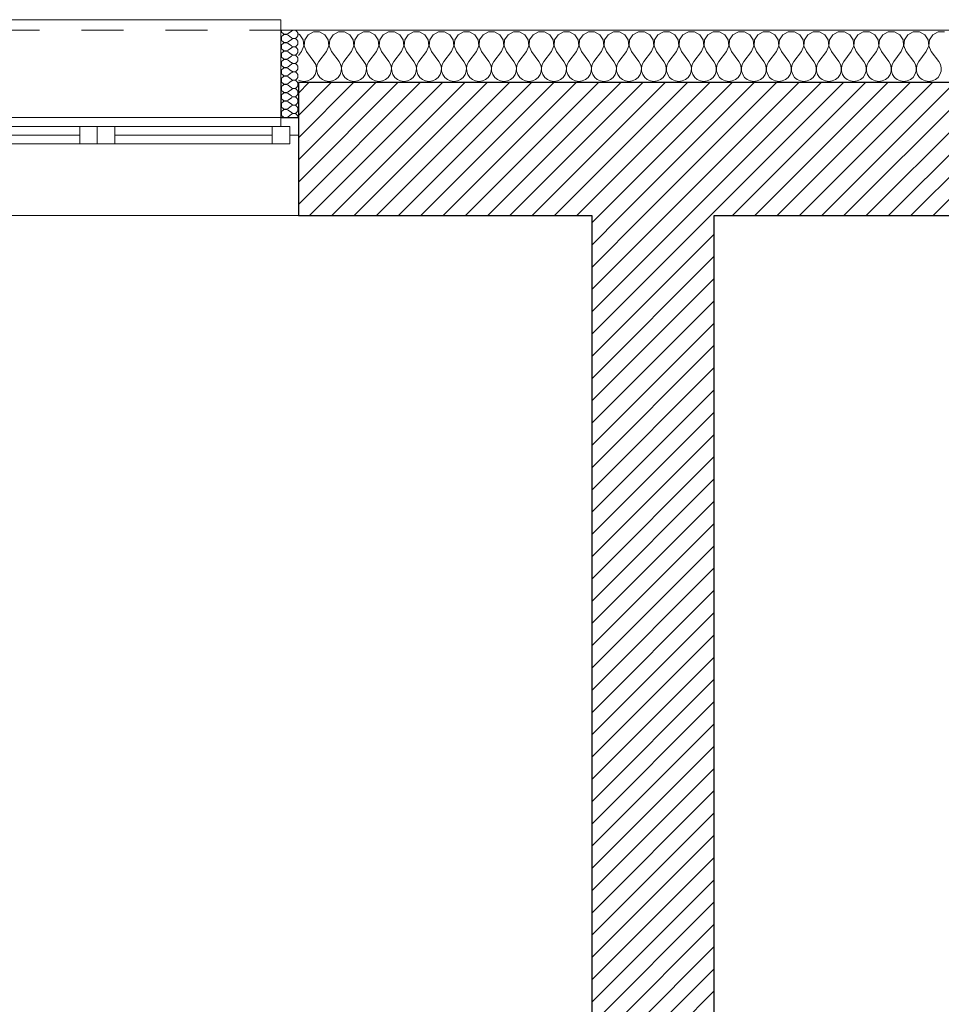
# Model space of a CAD drawing. Header units: millimetres. Extents: x 27262 to 215252, y 16288 to 306312.
# Tile 45 of 76: x 137266 to 139242, y 180442 to 182553. Entities that reach past the tile are written whole.
import ezdxf

# ---------------------------------------------------------------- set-up
doc = ezdxf.new("R2010")
doc.units = ezdxf.units.MM
doc.linetypes.add('Przerywana', pattern=[240, 120, -120])
doc.layers.add('KR_INW', color=252, linetype='Continuous')
doc.layers.add('Okna ArchiCADa', color=252, linetype='Continuous')
for name, color, linetype, lineweight in [('KR_INW_Nr_pióra__101', 252, 'Continuous', 5), ('KR_INW_Nr_pióra__102', 252, 'Continuous', 5), ('KR_INW_Nr_pióra__27', 252, 'Continuous', 25), ('KR_INW_Nr_pióra__47', 252, 'Continuous', 15), ('Okna ArchiCADa_Nr_pióra__1', 252, 'Continuous', 13), ('Okna ArchiCADa_Nr_pióra__27', 252, 'Continuous', 25)]:
    doc.layers.add(name, color=color, linetype=linetype, lineweight=lineweight)
pattern_1 = [(45, (0, 0), (-31.819804, 31.819804), [])]

# ---------------------------------------------------------------- blocks, each defined once
blk = doc.blocks.new('*X125')
at = {"layer": 'KR_INW_Nr_pióra__102', "linetype": 'Continuous'}
for p, q in [((204131.2, 121662.7), (204126.9, 121665)), ((204169.9, 121670.9), (204154.5, 121662.7)), ((204187.3, 121670.9), (204169.9, 121670.9)), ((204202.6, 121662.7), (204187.3, 121670.9)), ((204241.3, 121670.9), (204226, 121662.7)), ((204258.7, 121670.9), (204241.3, 121670.9)), ((204274, 121662.7), (204258.7, 121670.9)), ((204312.7, 121670.9), (204297.4, 121662.7)), ((204330.1, 121670.9), (204312.7, 121670.9)), ((204345.5, 121662.7), (204330.1, 121670.9)), ((204384.2, 121670.9), (204368.8, 121662.7)), ((204401.6, 121670.9), (204384.2, 121670.9)), ((204416.9, 121662.7), (204401.6, 121670.9)), ((204455.6, 121670.9), (204440.3, 121662.7)), ((204473, 121670.9), (204455.6, 121670.9)), ((204488.3, 121662.7), (204473, 121670.9)), ((204527, 121670.9), (204511.7, 121662.7)), ((204544.4, 121670.9), (204527, 121670.9)), ((204559.7, 121662.7), (204544.4, 121670.9)), ((204598.4, 121670.9), (204583.1, 121662.7)), ((204615.8, 121670.9), (204598.4, 121670.9)), ((204631.2, 121662.7), (204615.8, 121670.9)), ((204669.9, 121670.9), (204654.5, 121662.7)), ((204687.3, 121670.9), (204669.9, 121670.9)), ((204702.6, 121662.7), (204687.3, 121670.9)), ((204741.3, 121670.9), (204726, 121662.7)), ((204758.7, 121670.9), (204741.3, 121670.9)), ((204774, 121662.7), (204758.7, 121670.9)), ((204812.7, 121670.9), (204797.4, 121662.7)), ((204830.1, 121670.9), (204812.7, 121670.9)), ((204845.5, 121662.7), (204830.1, 121670.9)), ((204884.2, 121670.9), (204868.8, 121662.7)), ((204901.6, 121670.9), (204884.2, 121670.9)), ((204916.9, 121662.7), (204901.6, 121670.9)), ((204955.6, 121670.9), (204940.3, 121662.7)), ((204973, 121670.9), (204955.6, 121670.9)), ((204988.3, 121662.7), (204973, 121670.9)), ((205027, 121670.9), (205011.7, 121662.7)), ((205044.4, 121670.9), (205027, 121670.9)), ((205059.7, 121662.7), (205044.4, 121670.9)), ((205098.4, 121670.9), (205083.1, 121662.7)), ((205115.8, 121670.9), (205098.4, 121670.9)), ((205131.2, 121662.7), (205115.8, 121670.9)), ((205169.9, 121670.9), (205154.5, 121662.7)), ((205187.3, 121670.9), (205169.9, 121670.9)), ((205202.6, 121662.7), (205187.3, 121670.9)), ((205241.3, 121670.9), (205226, 121662.7)), ((205258.7, 121670.9), (205241.3, 121670.9)), ((205274, 121662.7), (205258.7, 121670.9)), ((205312.7, 121670.9), (205297.4, 121662.7)), ((205330.1, 121670.9), (205312.7, 121670.9)), ((205345.5, 121662.7), (205330.1, 121670.9)), ((205384.2, 121670.9), (205368.8, 121662.7)), ((205401.6, 121670.9), (205384.2, 121670.9)), ((205416.9, 121662.7), (205401.6, 121670.9)), ((205455.6, 121670.9), (205440.3, 121662.7)), ((205473, 121670.9), (205455.6, 121670.9)), ((205488.3, 121662.7), (205473, 121670.9)), ((205527, 121670.9), (205511.7, 121662.7)), ((205544.4, 121670.9), (205527, 121670.9)), ((205559.7, 121662.7), (205544.4, 121670.9)), ((205598.4, 121670.9), (205583.1, 121662.7)), ((205615.8, 121670.9), (205598.4, 121670.9)), ((205631.2, 121662.7), (205615.8, 121670.9)), ((205669.9, 121670.9), (205654.5, 121662.7)), ((205687.3, 121670.9), (205669.9, 121670.9)), ((205702.6, 121662.7), (205687.3, 121670.9)), ((205741.3, 121670.9), (205726, 121662.7)), ((205758.7, 121670.9), (205741.3, 121670.9)), ((205774, 121662.7), (205758.7, 121670.9)), ((205812.7, 121670.9), (205797.4, 121662.7)), ((205830.1, 121670.9), (205812.7, 121670.9)), ((205845.5, 121662.7), (205830.1, 121670.9)), ((205884.2, 121670.9), (205868.8, 121662.7)), ((205901.6, 121670.9), (205884.2, 121670.9)), ((205916.9, 121662.7), (205901.6, 121670.9)), ((205955.6, 121670.9), (205940.3, 121662.7)), ((205973, 121670.9), (205955.6, 121670.9)), ((204140.8, 121648.2), (204131.2, 121662.7)), ((204142.4, 121630.9), (204140.8, 121648.2)), ((204144.9, 121648.2), (204143.3, 121630.9)), ((204154.5, 121662.7), (204144.9, 121648.2)), ((204212.2, 121648.2), (204202.6, 121662.7)), ((204213.9, 121630.9), (204212.2, 121648.2)), ((204216.3, 121648.2), (204214.7, 121630.9)), ((204226, 121662.7), (204216.3, 121648.2)), ((204283.7, 121648.2), (204274, 121662.7)), ((204285.3, 121630.9), (204283.7, 121648.2)), ((204287.8, 121648.2), (204286.1, 121630.9)), ((204297.4, 121662.7), (204287.8, 121648.2)), ((204355.1, 121648.2), (204345.5, 121662.7)), ((204356.7, 121630.9), (204355.1, 121648.2)), ((204359.2, 121648.2), (204357.6, 121630.9)), ((204368.8, 121662.7), (204359.2, 121648.2)), ((204426.5, 121648.2), (204416.9, 121662.7)), ((204428.2, 121630.9), (204426.5, 121648.2)), ((204430.6, 121648.2), (204429, 121630.9)), ((204440.3, 121662.7), (204430.6, 121648.2)), ((204497.9, 121648.2), (204488.3, 121662.7)), ((204499.6, 121630.9), (204497.9, 121648.2)), ((204502.1, 121648.2), (204500.4, 121630.9)), ((204511.7, 121662.7), (204502.1, 121648.2)), ((204569.4, 121648.2), (204559.7, 121662.7)), ((204571, 121630.9), (204569.4, 121648.2)), ((204573.5, 121648.2), (204571.8, 121630.9)), ((204583.1, 121662.7), (204573.5, 121648.2)), ((204640.8, 121648.2), (204631.2, 121662.7)), ((204642.4, 121630.9), (204640.8, 121648.2)), ((204644.9, 121648.2), (204643.3, 121630.9)), ((204654.5, 121662.7), (204644.9, 121648.2)), ((204712.2, 121648.2), (204702.6, 121662.7)), ((204713.9, 121630.9), (204712.2, 121648.2)), ((204716.3, 121648.2), (204714.7, 121630.9)), ((204726, 121662.7), (204716.3, 121648.2)), ((204783.7, 121648.2), (204774, 121662.7)), ((204785.3, 121630.9), (204783.7, 121648.2)), ((204787.8, 121648.2), (204786.1, 121630.9)), ((204797.4, 121662.7), (204787.8, 121648.2)), ((204855.1, 121648.2), (204845.5, 121662.7)), ((204856.7, 121630.9), (204855.1, 121648.2)), ((204859.2, 121648.2), (204857.6, 121630.9)), ((204868.8, 121662.7), (204859.2, 121648.2)), ((204926.5, 121648.2), (204916.9, 121662.7)), ((204928.2, 121630.9), (204926.5, 121648.2)), ((204930.6, 121648.2), (204929, 121630.9)), ((204940.3, 121662.7), (204930.6, 121648.2)), ((204997.9, 121648.2), (204988.3, 121662.7)), ((204999.6, 121630.9), (204997.9, 121648.2)), ((205002.1, 121648.2), (205000.4, 121630.9)), ((205011.7, 121662.7), (205002.1, 121648.2)), ((205069.4, 121648.2), (205059.7, 121662.7)), ((205071, 121630.9), (205069.4, 121648.2)), ((205073.5, 121648.2), (205071.8, 121630.9)), ((205083.1, 121662.7), (205073.5, 121648.2)), ((205140.8, 121648.2), (205131.2, 121662.7)), ((205142.4, 121630.9), (205140.8, 121648.2)), ((205144.9, 121648.2), (205143.3, 121630.9)), ((205154.5, 121662.7), (205144.9, 121648.2)), ((205212.2, 121648.2), (205202.6, 121662.7)), ((205213.9, 121630.9), (205212.2, 121648.2)), ((205216.3, 121648.2), (205214.7, 121630.9)), ((205226, 121662.7), (205216.3, 121648.2)), ((205283.7, 121648.2), (205274, 121662.7)), ((205285.3, 121630.9), (205283.7, 121648.2)), ((205287.8, 121648.2), (205286.1, 121630.9)), ((205297.4, 121662.7), (205287.8, 121648.2)), ((205355.1, 121648.2), (205345.5, 121662.7)), ((205356.7, 121630.9), (205355.1, 121648.2)), ((205359.2, 121648.2), (205357.6, 121630.9)), ((205368.8, 121662.7), (205359.2, 121648.2)), ((205426.5, 121648.2), (205416.9, 121662.7)), ((205428.2, 121630.9), (205426.5, 121648.2)), ((205430.6, 121648.2), (205429, 121630.9)), ((205440.3, 121662.7), (205430.6, 121648.2)), ((205497.9, 121648.2), (205488.3, 121662.7)), ((205499.6, 121630.9), (205497.9, 121648.2)), ((205502.1, 121648.2), (205500.4, 121630.9)), ((205511.7, 121662.7), (205502.1, 121648.2)), ((205569.4, 121648.2), (205559.7, 121662.7)), ((205571, 121630.9), (205569.4, 121648.2)), ((205573.5, 121648.2), (205571.8, 121630.9)), ((205583.1, 121662.7), (205573.5, 121648.2)), ((205640.8, 121648.2), (205631.2, 121662.7)), ((205642.4, 121630.9), (205640.8, 121648.2)), ((205644.9, 121648.2), (205643.3, 121630.9)), ((205654.5, 121662.7), (205644.9, 121648.2)), ((205712.2, 121648.2), (205702.6, 121662.7)), ((205713.9, 121630.9), (205712.2, 121648.2)), ((205716.3, 121648.2), (205714.7, 121630.9)), ((205726, 121662.7), (205716.3, 121648.2)), ((205783.7, 121648.2), (205774, 121662.7)), ((205785.3, 121630.9), (205783.7, 121648.2)), ((205787.8, 121648.2), (205786.1, 121630.9)), ((205797.4, 121662.7), (205787.8, 121648.2)), ((205855.1, 121648.2), (205845.5, 121662.7)), ((205856.7, 121630.9), (205855.1, 121648.2)), ((205859.2, 121648.2), (205857.6, 121630.9)), ((205868.8, 121662.7), (205859.2, 121648.2)), ((205926.5, 121648.2), (205916.9, 121662.7)), ((205928.2, 121630.9), (205926.5, 121648.2)), ((205930.6, 121648.2), (205929, 121630.9)), ((205940.3, 121662.7), (205930.6, 121648.2)), ((204135.7, 121614.9), (204126.9, 121603.2)), ((204135.7, 121614.9), (204142.4, 121630.9)), ((204143.3, 121630.9), (204150, 121614.9)), ((204150, 121614.9), (204171.4, 121586.3)), ((204207.1, 121614.9), (204185.7, 121586.3)), ((204207.1, 121614.9), (204213.9, 121630.9)), ((204214.7, 121630.9), (204221.4, 121614.9)), ((204221.4, 121614.9), (204242.9, 121586.3)), ((204278.6, 121614.9), (204257.1, 121586.3)), ((204278.6, 121614.9), (204285.3, 121630.9)), ((204286.1, 121630.9), (204292.9, 121614.9)), ((204292.9, 121614.9), (204314.3, 121586.3)), ((204350, 121614.9), (204328.6, 121586.3)), ((204350, 121614.9), (204356.7, 121630.9)), ((204357.6, 121630.9), (204364.3, 121614.9)), ((204364.3, 121614.9), (204385.7, 121586.3)), ((204421.4, 121614.9), (204400, 121586.3)), ((204421.4, 121614.9), (204428.2, 121630.9)), ((204429, 121630.9), (204435.7, 121614.9)), ((204435.7, 121614.9), (204457.1, 121586.3)), ((204492.9, 121614.9), (204471.4, 121586.3)), ((204492.9, 121614.9), (204499.6, 121630.9)), ((204500.4, 121630.9), (204507.1, 121614.9)), ((204507.1, 121614.9), (204528.6, 121586.3)), ((204564.3, 121614.9), (204542.9, 121586.3)), ((204564.3, 121614.9), (204571, 121630.9)), ((204571.8, 121630.9), (204578.6, 121614.9)), ((204578.6, 121614.9), (204600, 121586.3)), ((204635.7, 121614.9), (204614.3, 121586.3)), ((204635.7, 121614.9), (204642.4, 121630.9)), ((204643.3, 121630.9), (204650, 121614.9)), ((204650, 121614.9), (204671.4, 121586.3)), ((204707.1, 121614.9), (204685.7, 121586.3)), ((204707.1, 121614.9), (204713.9, 121630.9)), ((204714.7, 121630.9), (204721.4, 121614.9)), ((204721.4, 121614.9), (204742.9, 121586.3)), ((204778.6, 121614.9), (204757.1, 121586.3)), ((204778.6, 121614.9), (204785.3, 121630.9)), ((204786.1, 121630.9), (204792.9, 121614.9)), ((204792.9, 121614.9), (204814.3, 121586.3)), ((204850, 121614.9), (204828.6, 121586.3)), ((204850, 121614.9), (204856.7, 121630.9)), ((204857.6, 121630.9), (204864.3, 121614.9)), ((204864.3, 121614.9), (204885.7, 121586.3)), ((204921.4, 121614.9), (204900, 121586.3)), ((204921.4, 121614.9), (204928.2, 121630.9)), ((204929, 121630.9), (204935.7, 121614.9)), ((204935.7, 121614.9), (204957.1, 121586.3)), ((204992.9, 121614.9), (204971.4, 121586.3)), ((204992.9, 121614.9), (204999.6, 121630.9)), ((205000.4, 121630.9), (205007.1, 121614.9)), ((205007.1, 121614.9), (205028.6, 121586.3)), ((205064.3, 121614.9), (205042.9, 121586.3)), ((205064.3, 121614.9), (205071, 121630.9)), ((205071.8, 121630.9), (205078.6, 121614.9)), ((205078.6, 121614.9), (205100, 121586.3)), ((205135.7, 121614.9), (205114.3, 121586.3)), ((205135.7, 121614.9), (205142.4, 121630.9)), ((205143.3, 121630.9), (205150, 121614.9)), ((205150, 121614.9), (205171.4, 121586.3)), ((205207.1, 121614.9), (205185.7, 121586.3)), ((205207.1, 121614.9), (205213.9, 121630.9)), ((205214.7, 121630.9), (205221.4, 121614.9)), ((205221.4, 121614.9), (205242.9, 121586.3)), ((205278.6, 121614.9), (205257.1, 121586.3)), ((205278.6, 121614.9), (205285.3, 121630.9)), ((205286.1, 121630.9), (205292.9, 121614.9)), ((205292.9, 121614.9), (205314.3, 121586.3)), ((205350, 121614.9), (205328.6, 121586.3)), ((205350, 121614.9), (205356.7, 121630.9)), ((205357.6, 121630.9), (205364.3, 121614.9)), ((205364.3, 121614.9), (205385.7, 121586.3)), ((205421.4, 121614.9), (205400, 121586.3)), ((205421.4, 121614.9), (205428.2, 121630.9)), ((205429, 121630.9), (205435.7, 121614.9)), ((205435.7, 121614.9), (205457.1, 121586.3)), ((205492.9, 121614.9), (205471.4, 121586.3)), ((205492.9, 121614.9), (205499.6, 121630.9)), ((205500.4, 121630.9), (205507.1, 121614.9)), ((205507.1, 121614.9), (205528.6, 121586.3)), ((205564.3, 121614.9), (205542.9, 121586.3)), ((205564.3, 121614.9), (205571, 121630.9)), ((205571.8, 121630.9), (205578.6, 121614.9)), ((205578.6, 121614.9), (205600, 121586.3)), ((205635.7, 121614.9), (205614.3, 121586.3)), ((205635.7, 121614.9), (205642.4, 121630.9)), ((205643.3, 121630.9), (205650, 121614.9)), ((205650, 121614.9), (205671.4, 121586.3)), ((205707.1, 121614.9), (205685.7, 121586.3)), ((205707.1, 121614.9), (205713.9, 121630.9)), ((205714.7, 121630.9), (205721.4, 121614.9)), ((205721.4, 121614.9), (205742.9, 121586.3)), ((205778.6, 121614.9), (205757.1, 121586.3)), ((205778.6, 121614.9), (205785.3, 121630.9)), ((205786.1, 121630.9), (205792.9, 121614.9)), ((205792.9, 121614.9), (205814.3, 121586.3)), ((205850, 121614.9), (205828.6, 121586.3)), ((205850, 121614.9), (205856.7, 121630.9)), ((205857.6, 121630.9), (205864.3, 121614.9)), ((205864.3, 121614.9), (205885.7, 121586.3)), ((205921.4, 121614.9), (205900, 121586.3)), ((205921.4, 121614.9), (205928.2, 121630.9)), ((205929, 121630.9), (205935.7, 121614.9)), ((205935.7, 121614.9), (205957.1, 121586.3)), ((204176.2, 121577.7), (204171.4, 121586.3)), ((204185.7, 121586.3), (204180.9, 121577.7)), ((204247.6, 121577.7), (204242.9, 121586.3)), ((204257.1, 121586.3), (204252.4, 121577.7)), ((204319.1, 121577.7), (204314.3, 121586.3)), ((204328.6, 121586.3), (204323.8, 121577.7)), ((204390.5, 121577.7), (204385.7, 121586.3)), ((204400, 121586.3), (204395.2, 121577.7)), ((204461.9, 121577.7), (204457.1, 121586.3)), ((204471.4, 121586.3), (204466.7, 121577.7)), ((204533.3, 121577.7), (204528.6, 121586.3)), ((204542.9, 121586.3), (204538.1, 121577.7)), ((204604.8, 121577.7), (204600, 121586.3)), ((204614.3, 121586.3), (204609.5, 121577.7)), ((204676.2, 121577.7), (204671.4, 121586.3)), ((204685.7, 121586.3), (204680.9, 121577.7)), ((204747.6, 121577.7), (204742.9, 121586.3)), ((204757.1, 121586.3), (204752.4, 121577.7)), ((204819.1, 121577.7), (204814.3, 121586.3)), ((204828.6, 121586.3), (204823.8, 121577.7)), ((204890.5, 121577.7), (204885.7, 121586.3)), ((204900, 121586.3), (204895.2, 121577.7)), ((204961.9, 121577.7), (204957.1, 121586.3)), ((204971.4, 121586.3), (204966.7, 121577.7)), ((205033.3, 121577.7), (205028.6, 121586.3)), ((205042.9, 121586.3), (205038.1, 121577.7)), ((205104.8, 121577.7), (205100, 121586.3)), ((205114.3, 121586.3), (205109.5, 121577.7)), ((205176.2, 121577.7), (205171.4, 121586.3)), ((205185.7, 121586.3), (205180.9, 121577.7)), ((205247.6, 121577.7), (205242.9, 121586.3)), ((205257.1, 121586.3), (205252.4, 121577.7)), ((205319.1, 121577.7), (205314.3, 121586.3)), ((205328.6, 121586.3), (205323.8, 121577.7)), ((205390.5, 121577.7), (205385.7, 121586.3)), ((205400, 121586.3), (205395.2, 121577.7)), ((205461.9, 121577.7), (205457.1, 121586.3)), ((205471.4, 121586.3), (205466.7, 121577.7)), ((205533.3, 121577.7), (205528.6, 121586.3)), ((205542.9, 121586.3), (205538.1, 121577.7)), ((205604.8, 121577.7), (205600, 121586.3)), ((205614.3, 121586.3), (205609.5, 121577.7)), ((205676.2, 121577.7), (205671.4, 121586.3)), ((205685.7, 121586.3), (205680.9, 121577.7)), ((205747.6, 121577.7), (205742.9, 121586.3)), ((205757.1, 121586.3), (205752.4, 121577.7)), ((205819.1, 121577.7), (205814.3, 121586.3)), ((205828.6, 121586.3), (205823.8, 121577.7)), ((205890.5, 121577.7), (205885.7, 121586.3)), ((205900, 121586.3), (205895.2, 121577.7)), ((205961.9, 121577.7), (205957.1, 121586.3)), ((204174.8, 121548.9), (204177.9, 121558.2)), ((204178.4, 121568.1), (204176.2, 121577.7)), ((204177.9, 121558.2), (204178.4, 121568.1)), ((204180.9, 121577.7), (204178.7, 121568.1)), ((204178.7, 121568.1), (204179.2, 121558.2)), ((204179.2, 121558.2), (204182.3, 121548.9)), ((204246.2, 121548.9), (204249.4, 121558.2)), ((204249.9, 121568.1), (204247.6, 121577.7)), ((204249.4, 121558.2), (204249.9, 121568.1)), ((204252.4, 121577.7), (204250.1, 121568.1)), ((204250.1, 121568.1), (204250.6, 121558.2)), ((204250.6, 121558.2), (204253.8, 121548.9)), ((204317.7, 121548.9), (204320.8, 121558.2)), ((204321.3, 121568.1), (204319.1, 121577.7)), ((204320.8, 121558.2), (204321.3, 121568.1)), ((204323.8, 121577.7), (204321.6, 121568.1)), ((204321.6, 121568.1), (204322.1, 121558.2)), ((204322.1, 121558.2), (204325.2, 121548.9)), ((204389.1, 121548.9), (204392.2, 121558.2)), ((204392.7, 121568.1), (204390.5, 121577.7)), ((204392.2, 121558.2), (204392.7, 121568.1)), ((204395.2, 121577.7), (204393, 121568.1)), ((204393, 121568.1), (204393.5, 121558.2)), ((204393.5, 121558.2), (204396.6, 121548.9)), ((204460.5, 121548.9), (204463.7, 121558.2)), ((204464.1, 121568.1), (204461.9, 121577.7)), ((204463.7, 121558.2), (204464.1, 121568.1)), ((204466.7, 121577.7), (204464.4, 121568.1)), ((204464.4, 121568.1), (204464.9, 121558.2)), ((204464.9, 121558.2), (204468.1, 121548.9)), ((204531.9, 121548.9), (204535.1, 121558.2)), ((204535.6, 121568.1), (204533.3, 121577.7)), ((204535.1, 121558.2), (204535.6, 121568.1)), ((204538.1, 121577.7), (204535.9, 121568.1)), ((204535.9, 121568.1), (204536.3, 121558.2)), ((204536.3, 121558.2), (204539.5, 121548.9)), ((204603.4, 121548.9), (204606.5, 121558.2)), ((204607, 121568.1), (204604.8, 121577.7)), ((204606.5, 121558.2), (204607, 121568.1)), ((204609.5, 121577.7), (204607.3, 121568.1)), ((204607.3, 121568.1), (204607.8, 121558.2)), ((204607.8, 121558.2), (204610.9, 121548.9)), ((204674.8, 121548.9), (204677.9, 121558.2)), ((204678.4, 121568.1), (204676.2, 121577.7)), ((204677.9, 121558.2), (204678.4, 121568.1)), ((204680.9, 121577.7), (204678.7, 121568.1)), ((204678.7, 121568.1), (204679.2, 121558.2)), ((204679.2, 121558.2), (204682.3, 121548.9)), ((204746.2, 121548.9), (204749.4, 121558.2)), ((204749.9, 121568.1), (204747.6, 121577.7)), ((204749.4, 121558.2), (204749.9, 121568.1)), ((204752.4, 121577.7), (204750.1, 121568.1)), ((204750.1, 121568.1), (204750.6, 121558.2)), ((204750.6, 121558.2), (204753.8, 121548.9)), ((204817.7, 121548.9), (204820.8, 121558.2)), ((204821.3, 121568.1), (204819.1, 121577.7)), ((204820.8, 121558.2), (204821.3, 121568.1)), ((204823.8, 121577.7), (204821.6, 121568.1)), ((204821.6, 121568.1), (204822.1, 121558.2)), ((204822.1, 121558.2), (204825.2, 121548.9)), ((204889.1, 121548.9), (204892.2, 121558.2)), ((204892.7, 121568.1), (204890.5, 121577.7)), ((204892.2, 121558.2), (204892.7, 121568.1)), ((204895.2, 121577.7), (204893, 121568.1)), ((204893, 121568.1), (204893.5, 121558.2)), ((204893.5, 121558.2), (204896.6, 121548.9)), ((204960.5, 121548.9), (204963.7, 121558.2)), ((204964.1, 121568.1), (204961.9, 121577.7)), ((204963.7, 121558.2), (204964.1, 121568.1)), ((204966.7, 121577.7), (204964.4, 121568.1)), ((204964.4, 121568.1), (204964.9, 121558.2)), ((204964.9, 121558.2), (204968.1, 121548.9)), ((205031.9, 121548.9), (205035.1, 121558.2)), ((205035.6, 121568.1), (205033.3, 121577.7)), ((205035.1, 121558.2), (205035.6, 121568.1)), ((205038.1, 121577.7), (205035.9, 121568.1)), ((205035.9, 121568.1), (205036.3, 121558.2)), ((205036.3, 121558.2), (205039.5, 121548.9)), ((205103.4, 121548.9), (205106.5, 121558.2)), ((205107, 121568.1), (205104.8, 121577.7)), ((205106.5, 121558.2), (205107, 121568.1)), ((205109.5, 121577.7), (205107.3, 121568.1)), ((205107.3, 121568.1), (205107.8, 121558.2)), ((205107.8, 121558.2), (205110.9, 121548.9)), ((205174.8, 121548.9), (205177.9, 121558.2)), ((205178.4, 121568.1), (205176.2, 121577.7)), ((205177.9, 121558.2), (205178.4, 121568.1)), ((205180.9, 121577.7), (205178.7, 121568.1)), ((205178.7, 121568.1), (205179.2, 121558.2)), ((205179.2, 121558.2), (205182.3, 121548.9)), ((205246.2, 121548.9), (205249.4, 121558.2)), ((205249.9, 121568.1), (205247.6, 121577.7)), ((205249.4, 121558.2), (205249.9, 121568.1)), ((205252.4, 121577.7), (205250.1, 121568.1)), ((205250.1, 121568.1), (205250.6, 121558.2)), ((205250.6, 121558.2), (205253.8, 121548.9)), ((205317.7, 121548.9), (205320.8, 121558.2)), ((205321.3, 121568.1), (205319.1, 121577.7)), ((205320.8, 121558.2), (205321.3, 121568.1)), ((205323.8, 121577.7), (205321.6, 121568.1)), ((205321.6, 121568.1), (205322.1, 121558.2)), ((205322.1, 121558.2), (205325.2, 121548.9)), ((205389.1, 121548.9), (205392.2, 121558.2)), ((205392.7, 121568.1), (205390.5, 121577.7)), ((205392.2, 121558.2), (205392.7, 121568.1)), ((205395.2, 121577.7), (205393, 121568.1)), ((205393, 121568.1), (205393.5, 121558.2)), ((205393.5, 121558.2), (205396.6, 121548.9)), ((205460.5, 121548.9), (205463.7, 121558.2)), ((205464.1, 121568.1), (205461.9, 121577.7)), ((205463.7, 121558.2), (205464.1, 121568.1)), ((205466.7, 121577.7), (205464.4, 121568.1)), ((205464.4, 121568.1), (205464.9, 121558.2)), ((205464.9, 121558.2), (205468.1, 121548.9)), ((205531.9, 121548.9), (205535.1, 121558.2)), ((205535.6, 121568.1), (205533.3, 121577.7)), ((205535.1, 121558.2), (205535.6, 121568.1)), ((205538.1, 121577.7), (205535.9, 121568.1)), ((205535.9, 121568.1), (205536.3, 121558.2)), ((205536.3, 121558.2), (205539.5, 121548.9)), ((205603.4, 121548.9), (205606.5, 121558.2)), ((205607, 121568.1), (205604.8, 121577.7)), ((205606.5, 121558.2), (205607, 121568.1)), ((205609.5, 121577.7), (205607.3, 121568.1)), ((205607.3, 121568.1), (205607.8, 121558.2)), ((205607.8, 121558.2), (205610.9, 121548.9)), ((205674.8, 121548.9), (205677.9, 121558.2)), ((205678.4, 121568.1), (205676.2, 121577.7)), ((205677.9, 121558.2), (205678.4, 121568.1)), ((205680.9, 121577.7), (205678.7, 121568.1)), ((205678.7, 121568.1), (205679.2, 121558.2)), ((205679.2, 121558.2), (205682.3, 121548.9)), ((205746.2, 121548.9), (205749.4, 121558.2)), ((205749.9, 121568.1), (205747.6, 121577.7)), ((205749.4, 121558.2), (205749.9, 121568.1)), ((205752.4, 121577.7), (205750.1, 121568.1)), ((205750.1, 121568.1), (205750.6, 121558.2)), ((205750.6, 121558.2), (205753.8, 121548.9)), ((205817.7, 121548.9), (205820.8, 121558.2)), ((205821.3, 121568.1), (205819.1, 121577.7)), ((205820.8, 121558.2), (205821.3, 121568.1)), ((205823.8, 121577.7), (205821.6, 121568.1)), ((205821.6, 121568.1), (205822.1, 121558.2)), ((205822.1, 121558.2), (205825.2, 121548.9)), ((205889.1, 121548.9), (205892.2, 121558.2)), ((205892.7, 121568.1), (205890.5, 121577.7)), ((205892.2, 121558.2), (205892.7, 121568.1)), ((205895.2, 121577.7), (205893, 121568.1)), ((205893, 121568.1), (205893.5, 121558.2)), ((205893.5, 121558.2), (205896.6, 121548.9)), ((205960.5, 121548.9), (205963.7, 121558.2)), ((205964.1, 121568.1), (205961.9, 121577.7)), ((205963.7, 121558.2), (205964.1, 121568.1)), ((204126.9, 121533.2), (204133.1, 121530.5)), ((204133.1, 121530.5), (204142.9, 121529.2)), ((204142.9, 121529.2), (204152.6, 121530.5)), ((204152.6, 121530.5), (204161.6, 121534.5)), ((204161.6, 121534.5), (204169.2, 121540.8)), ((204169.2, 121540.8), (204174.8, 121548.9)), ((204182.3, 121548.9), (204187.9, 121540.8)), ((204187.9, 121540.8), (204195.5, 121534.5)), ((204195.5, 121534.5), (204204.5, 121530.5)), ((204204.5, 121530.5), (204214.3, 121529.2)), ((204214.3, 121529.2), (204224, 121530.5)), ((204224, 121530.5), (204233.1, 121534.5)), ((204233.1, 121534.5), (204240.6, 121540.8)), ((204240.6, 121540.8), (204246.2, 121548.9)), ((204253.8, 121548.9), (204259.4, 121540.8)), ((204259.4, 121540.8), (204266.9, 121534.5)), ((204266.9, 121534.5), (204276, 121530.5)), ((204276, 121530.5), (204285.7, 121529.2)), ((204285.7, 121529.2), (204295.5, 121530.5)), ((204295.5, 121530.5), (204304.5, 121534.5)), ((204304.5, 121534.5), (204312.1, 121540.8)), ((204312.1, 121540.8), (204317.7, 121548.9)), ((204325.2, 121548.9), (204330.8, 121540.8)), ((204330.8, 121540.8), (204338.4, 121534.5)), ((204338.4, 121534.5), (204347.4, 121530.5)), ((204347.4, 121530.5), (204357.1, 121529.2)), ((204357.1, 121529.2), (204366.9, 121530.5)), ((204366.9, 121530.5), (204375.9, 121534.5)), ((204375.9, 121534.5), (204383.5, 121540.8)), ((204383.5, 121540.8), (204389.1, 121548.9)), ((204396.6, 121548.9), (204402.2, 121540.8)), ((204402.2, 121540.8), (204409.8, 121534.5)), ((204409.8, 121534.5), (204418.8, 121530.5)), ((204418.8, 121530.5), (204428.6, 121529.2)), ((204428.6, 121529.2), (204438.3, 121530.5)), ((204438.3, 121530.5), (204447.3, 121534.5)), ((204447.3, 121534.5), (204454.9, 121540.8)), ((204454.9, 121540.8), (204460.5, 121548.9)), ((204468.1, 121548.9), (204473.6, 121540.8)), ((204473.6, 121540.8), (204481.2, 121534.5)), ((204481.2, 121534.5), (204490.2, 121530.5)), ((204490.2, 121530.5), (204500, 121529.2)), ((204500, 121529.2), (204509.8, 121530.5)), ((204509.8, 121530.5), (204518.8, 121534.5)), ((204518.8, 121534.5), (204526.4, 121540.8)), ((204526.4, 121540.8), (204531.9, 121548.9)), ((204539.5, 121548.9), (204545.1, 121540.8)), ((204545.1, 121540.8), (204552.7, 121534.5)), ((204552.7, 121534.5), (204561.7, 121530.5)), ((204561.7, 121530.5), (204571.4, 121529.2)), ((204571.4, 121529.2), (204581.2, 121530.5)), ((204581.2, 121530.5), (204590.2, 121534.5)), ((204590.2, 121534.5), (204597.8, 121540.8)), ((204597.8, 121540.8), (204603.4, 121548.9)), ((204610.9, 121548.9), (204616.5, 121540.8)), ((204616.5, 121540.8), (204624.1, 121534.5)), ((204624.1, 121534.5), (204633.1, 121530.5)), ((204633.1, 121530.5), (204642.9, 121529.2)), ((204642.9, 121529.2), (204652.6, 121530.5)), ((204652.6, 121530.5), (204661.6, 121534.5)), ((204661.6, 121534.5), (204669.2, 121540.8)), ((204669.2, 121540.8), (204674.8, 121548.9)), ((204682.3, 121548.9), (204687.9, 121540.8)), ((204687.9, 121540.8), (204695.5, 121534.5)), ((204695.5, 121534.5), (204704.5, 121530.5)), ((204704.5, 121530.5), (204714.3, 121529.2)), ((204714.3, 121529.2), (204724, 121530.5)), ((204724, 121530.5), (204733.1, 121534.5)), ((204733.1, 121534.5), (204740.6, 121540.8)), ((204740.6, 121540.8), (204746.2, 121548.9)), ((204753.8, 121548.9), (204759.4, 121540.8)), ((204759.4, 121540.8), (204766.9, 121534.5)), ((204766.9, 121534.5), (204776, 121530.5)), ((204776, 121530.5), (204785.7, 121529.2)), ((204785.7, 121529.2), (204795.5, 121530.5)), ((204795.5, 121530.5), (204804.5, 121534.5)), ((204804.5, 121534.5), (204812.1, 121540.8)), ((204812.1, 121540.8), (204817.7, 121548.9)), ((204825.2, 121548.9), (204830.8, 121540.8)), ((204830.8, 121540.8), (204838.4, 121534.5)), ((204838.4, 121534.5), (204847.4, 121530.5)), ((204847.4, 121530.5), (204857.1, 121529.2)), ((204857.1, 121529.2), (204866.9, 121530.5)), ((204866.9, 121530.5), (204875.9, 121534.5)), ((204875.9, 121534.5), (204883.5, 121540.8)), ((204883.5, 121540.8), (204889.1, 121548.9)), ((204896.6, 121548.9), (204902.2, 121540.8)), ((204902.2, 121540.8), (204909.8, 121534.5)), ((204909.8, 121534.5), (204918.8, 121530.5)), ((204918.8, 121530.5), (204928.6, 121529.2)), ((204928.6, 121529.2), (204938.3, 121530.5)), ((204938.3, 121530.5), (204947.3, 121534.5)), ((204947.3, 121534.5), (204954.9, 121540.8)), ((204954.9, 121540.8), (204960.5, 121548.9)), ((204968.1, 121548.9), (204973.6, 121540.8)), ((204973.6, 121540.8), (204981.2, 121534.5)), ((204981.2, 121534.5), (204990.2, 121530.5)), ((204990.2, 121530.5), (205000, 121529.2)), ((205000, 121529.2), (205009.8, 121530.5)), ((205009.8, 121530.5), (205018.8, 121534.5)), ((205018.8, 121534.5), (205026.4, 121540.8)), ((205026.4, 121540.8), (205031.9, 121548.9)), ((205039.5, 121548.9), (205045.1, 121540.8)), ((205045.1, 121540.8), (205052.7, 121534.5)), ((205052.7, 121534.5), (205061.7, 121530.5)), ((205061.7, 121530.5), (205071.4, 121529.2)), ((205071.4, 121529.2), (205081.2, 121530.5)), ((205081.2, 121530.5), (205090.2, 121534.5)), ((205090.2, 121534.5), (205097.8, 121540.8)), ((205097.8, 121540.8), (205103.4, 121548.9)), ((205110.9, 121548.9), (205116.5, 121540.8)), ((205116.5, 121540.8), (205124.1, 121534.5)), ((205124.1, 121534.5), (205133.1, 121530.5)), ((205133.1, 121530.5), (205142.9, 121529.2)), ((205142.9, 121529.2), (205152.6, 121530.5)), ((205152.6, 121530.5), (205161.6, 121534.5)), ((205161.6, 121534.5), (205169.2, 121540.8)), ((205169.2, 121540.8), (205174.8, 121548.9)), ((205182.3, 121548.9), (205187.9, 121540.8)), ((205187.9, 121540.8), (205195.5, 121534.5)), ((205195.5, 121534.5), (205204.5, 121530.5)), ((205204.5, 121530.5), (205214.3, 121529.2)), ((205214.3, 121529.2), (205224, 121530.5)), ((205224, 121530.5), (205233.1, 121534.5)), ((205233.1, 121534.5), (205240.6, 121540.8)), ((205240.6, 121540.8), (205246.2, 121548.9)), ((205253.8, 121548.9), (205259.4, 121540.8)), ((205259.4, 121540.8), (205266.9, 121534.5)), ((205266.9, 121534.5), (205276, 121530.5)), ((205276, 121530.5), (205285.7, 121529.2)), ((205285.7, 121529.2), (205295.5, 121530.5)), ((205295.5, 121530.5), (205304.5, 121534.5)), ((205304.5, 121534.5), (205312.1, 121540.8)), ((205312.1, 121540.8), (205317.7, 121548.9)), ((205325.2, 121548.9), (205330.8, 121540.8)), ((205330.8, 121540.8), (205338.4, 121534.5)), ((205338.4, 121534.5), (205347.4, 121530.5)), ((205347.4, 121530.5), (205357.1, 121529.2)), ((205357.1, 121529.2), (205366.9, 121530.5)), ((205366.9, 121530.5), (205375.9, 121534.5)), ((205375.9, 121534.5), (205383.5, 121540.8)), ((205383.5, 121540.8), (205389.1, 121548.9)), ((205396.6, 121548.9), (205402.2, 121540.8)), ((205402.2, 121540.8), (205409.8, 121534.5)), ((205409.8, 121534.5), (205418.8, 121530.5)), ((205418.8, 121530.5), (205428.6, 121529.2)), ((205428.6, 121529.2), (205438.3, 121530.5)), ((205438.3, 121530.5), (205447.3, 121534.5)), ((205447.3, 121534.5), (205454.9, 121540.8)), ((205454.9, 121540.8), (205460.5, 121548.9)), ((205468.1, 121548.9), (205473.6, 121540.8)), ((205473.6, 121540.8), (205481.2, 121534.5)), ((205481.2, 121534.5), (205490.2, 121530.5)), ((205490.2, 121530.5), (205500, 121529.2)), ((205500, 121529.2), (205509.8, 121530.5)), ((205509.8, 121530.5), (205518.8, 121534.5)), ((205518.8, 121534.5), (205526.4, 121540.8)), ((205526.4, 121540.8), (205531.9, 121548.9)), ((205539.5, 121548.9), (205545.1, 121540.8)), ((205545.1, 121540.8), (205552.7, 121534.5)), ((205552.7, 121534.5), (205561.7, 121530.5)), ((205561.7, 121530.5), (205571.4, 121529.2)), ((205571.4, 121529.2), (205581.2, 121530.5)), ((205581.2, 121530.5), (205590.2, 121534.5)), ((205590.2, 121534.5), (205597.8, 121540.8)), ((205597.8, 121540.8), (205603.4, 121548.9)), ((205610.9, 121548.9), (205616.5, 121540.8)), ((205616.5, 121540.8), (205624.1, 121534.5)), ((205624.1, 121534.5), (205633.1, 121530.5)), ((205633.1, 121530.5), (205642.9, 121529.2)), ((205642.9, 121529.2), (205652.6, 121530.5)), ((205652.6, 121530.5), (205661.6, 121534.5)), ((205661.6, 121534.5), (205669.2, 121540.8)), ((205669.2, 121540.8), (205674.8, 121548.9)), ((205682.3, 121548.9), (205687.9, 121540.8)), ((205687.9, 121540.8), (205695.5, 121534.5)), ((205695.5, 121534.5), (205704.5, 121530.5)), ((205704.5, 121530.5), (205714.3, 121529.2)), ((205714.3, 121529.2), (205724, 121530.5)), ((205724, 121530.5), (205733.1, 121534.5)), ((205733.1, 121534.5), (205740.6, 121540.8)), ((205740.6, 121540.8), (205746.2, 121548.9)), ((205753.8, 121548.9), (205759.4, 121540.8)), ((205759.4, 121540.8), (205766.9, 121534.5)), ((205766.9, 121534.5), (205776, 121530.5)), ((205776, 121530.5), (205785.7, 121529.2)), ((205785.7, 121529.2), (205795.5, 121530.5)), ((205795.5, 121530.5), (205804.5, 121534.5)), ((205804.5, 121534.5), (205812.1, 121540.8)), ((205812.1, 121540.8), (205817.7, 121548.9)), ((205825.2, 121548.9), (205830.8, 121540.8)), ((205830.8, 121540.8), (205838.4, 121534.5)), ((205838.4, 121534.5), (205847.4, 121530.5)), ((205847.4, 121530.5), (205857.1, 121529.2)), ((205857.1, 121529.2), (205866.9, 121530.5)), ((205866.9, 121530.5), (205875.9, 121534.5)), ((205875.9, 121534.5), (205883.5, 121540.8)), ((205883.5, 121540.8), (205889.1, 121548.9)), ((205896.6, 121548.9), (205902.2, 121540.8)), ((205902.2, 121540.8), (205909.8, 121534.5)), ((205909.8, 121534.5), (205918.8, 121530.5)), ((205918.8, 121530.5), (205928.6, 121529.2)), ((205928.6, 121529.2), (205938.3, 121530.5)), ((205938.3, 121530.5), (205947.3, 121534.5)), ((205947.3, 121534.5), (205954.9, 121540.8)), ((205954.9, 121540.8), (205960.5, 121548.9))]:
    blk.add_line(p, q, dxfattribs=at)
blk = doc.blocks.new('*X153')
at = {"layer": 'KR_INW_Nr_pióra__102', "linetype": 'Continuous'}
for p, q in [((204106.7, 121673.2), (204097.2, 121666.1)), ((204106.7, 121654.2), (204097.2, 121661.3)), ((204106.7, 121649.4), (204097.2, 121642.3)), ((204106.7, 121630.4), (204097.2, 121637.5)), ((204106.7, 121625.6), (204097.2, 121618.5)), ((204106.7, 121606.5), (204097.2, 121613.7)), ((204106.7, 121601.8), (204097.2, 121594.6)), ((204106.7, 121582.7), (204097.2, 121589.9)), ((204106.7, 121578), (204097.2, 121570.8)), ((204106.7, 121558.9), (204097.2, 121566.1)), ((204106.7, 121554.2), (204097.2, 121547)), ((204106.7, 121535.1), (204097.2, 121542.3)), ((204106.7, 121530.4), (204097.2, 121523.2)), ((204106.7, 121511.3), (204097.2, 121518.5)), ((204106.7, 121506.5), (204097.2, 121499.4)), ((204106.7, 121487.5), (204097.2, 121494.6)), ((204106.7, 121482.7), (204097.2, 121475.6)), ((204106.7, 121463.7), (204097.2, 121470.8)), ((204106.7, 121458.9), (204097.2, 121451.8)), ((204106.7, 121439.9), (204097.2, 121447)), ((204106.7, 121435.1), (204097.2, 121428))]:
    blk.add_line(p, q, dxfattribs=at)
for centre, start, end in [((204090, 121675.6), 180, 306.8699), ((204113.8, 121663.7), 233.1301, 126.8699), ((204090, 121651.8), 53.1301, 180), ((204090, 121651.8), 180, 306.8699), ((204090, 121628), 53.1301, 180), ((204113.8, 121639.9), 233.1301, 126.8699), ((204090, 121628), 180, 306.8699), ((204090, 121604.2), 53.1301, 180), ((204113.8, 121616.1), 233.1301, 126.8699), ((204090, 121604.2), 180, 306.8699), ((204090, 121580.4), 53.1301, 180), ((204090, 121580.4), 180, 306.8699), ((204113.8, 121592.3), 233.1301, 126.8699), ((204113.8, 121568.5), 233.1301, 126.8699), ((204090, 121556.5), 53.1301, 180), ((204090, 121556.5), 180, 306.8699), ((204113.8, 121544.6), 233.1301, 126.8699), ((204090, 121532.7), 53.1301, 180), ((204090, 121532.7), 180, 306.8699), ((204113.8, 121520.8), 233.1301, 126.8699), ((204090, 121508.9), 53.1301, 180), ((204090, 121508.9), 180, 306.8699), ((204090, 121485.1), 53.1301, 180), ((204113.8, 121497), 233.1301, 126.8699), ((204090, 121485.1), 180, 306.8699), ((204090, 121461.3), 53.1301, 180), ((204113.8, 121473.2), 233.1301, 126.8699), ((204090, 121461.3), 180, 306.8699), ((204090, 121437.5), 53.1301, 180), ((204113.8, 121449.4), 233.1301, 126.8699), ((204090, 121437.5), 180, 306.8699), ((204113.8, 121425.6), 0, 126.8699)]:
    blk.add_arc(centre, 11.9, start, end, dxfattribs=at)
blk = doc.blocks.new('Okno dwuskrzydłowe 19_5')
at = {"layer": 'Okna ArchiCADa_Nr_pióra__1', "linetype": 'Continuous'}
for p, q in [((-575, 230), (575, 230)), ((-575, 0), (-550, 0)), ((-550, 25), (-500, 25)), ((-550, -25), (-550, 25)), ((-550, 0), (-550, -25)), ((-500, 25), (-50, 25)), ((-500, 25), (-500, -25)), ((-500, 25), (-50, 25)), ((-500, 0), (-50, 0)), ((-50, -25), (-50, 25)), ((-50, 25), (0, 25)), ((0, 25), (0, -25)), ((0, 25), (50, 25)), ((0, -25), (0, 25)), ((50, 25), (500, 25)), ((50, 25), (50, -25)), ((50, 25), (500, 25)), ((50, 0), (500, 0)), ((500, -25), (500, 25)), ((500, 25), (550, 25)), ((550, 25), (550, -25)), ((550, -25), (550, 0)), ((550, 0), (575, 0)), ((-550, -25), (-525, -25)), ((-500, -25), (-550, -25)), ((-525, -25), (-525, -50)), ((-50, -25), (-500, -25)), ((0, -25), (-50, -25)), ((50, -25), (0, -25)), ((500, -25), (50, -25)), ((550, -25), (500, -25)), ((525, -50), (525, -25)), ((525, -25), (550, -25)), ((-525, -50), (-575, -50)), ((0, -50), (-525, -50)), ((525, -50), (0, -50)), ((575, -50), (525, -50)), ((-525, -300), (-525, -330)), ((525, -330), (525, -300)), ((-525, -330), (525, -330))]:
    blk.add_line(p, q, dxfattribs=at)
at = {"layer": 'Okna ArchiCADa_Nr_pióra__1', "linetype": 'Przerywana'}
blk.add_line((-525, -300), (525, -300), dxfattribs=at)
at = {"layer": 'Okna ArchiCADa_Nr_pióra__27', "linetype": 'Continuous'}
for p, q in [((-575, -50), (-575, 0)), ((575, -50), (575, 0)), ((-525, -50), (-575, -50)), ((525, -50), (575, -50))]:
    blk.add_line(p, q, dxfattribs=at)
blk = doc.blocks.new('Ściana_2', base_point=(179075.1, 121675.6))
at = {"layer": 'KR_INW_Nr_pióra__101', "linetype": 'Continuous'}
h = blk.add_hatch(dxfattribs=at)
h.set_pattern_fill('CEGŁA_LICÓWKA', color=256, style=0, pattern_type=2)
h.set_pattern_definition(pattern_1)
h.paths.add_polyline_path([(204126.9, 121525.6), (204126.9, 121425.6), (204126.9, 121375.6), (204126.9, 121145.6), (209269.6, 121145.6), (209269.6, 121375.6), (209269.6, 121425.6), (209269.6, 121525.6)])
at = {"layer": 'KR_INW_Nr_pióra__27', "linetype": 'Continuous'}
for p, q in [((204076.9, 121525.6), (204076.9, 121425.6)), ((209269.6, 121525.6), (204126.9, 121525.6)), ((204126.9, 121525.6), (204126.9, 121425.6)), ((204076.9, 121425.6), (204126.9, 121425.6)), ((204126.9, 121425.6), (204126.9, 121375.6)), ((204126.9, 121375.6), (204126.9, 121145.6))]:
    blk.add_line(p, q, dxfattribs=at)
at = {"layer": 'KR_INW_Nr_pióra__27', "linetype": 'Continuous', "flags": 128}
for points in [[(204126.9, 121145.6), (204965.4, 121145.6)], [(205315.4, 121145.6), (207609, 121145.6)]]:
    blk.add_lwpolyline(points, dxfattribs=at)
at = {"layer": 'KR_INW_Nr_pióra__47', "linetype": 'Continuous'}
for p, q in [((204126.9, 121675.6), (204076.9, 121675.6)), ((204076.9, 121425.6), (204076.9, 121675.6)), ((204076.9, 121675.6), (204076.9, 121525.6)), ((204126.9, 121425.6), (204076.9, 121425.6))]:
    blk.add_line(p, q, dxfattribs=at)
at = {"layer": 'KR_INW_Nr_pióra__47', "linetype": 'Continuous', "flags": 128}
blk.add_lwpolyline([(209269.6, 121675.6), (204126.9, 121675.6)], dxfattribs=at)
at = {"layer": 'KR_INW'}
for name in ['*X153', '*X125']:
    blk.add_blockref(name, (0, 0), dxfattribs=at)
at = {"layer": 'Okna ArchiCADa', "color": 21, "linetype": 'Continuous', "lineweight": 13, "true_color": 0xff9955, "xscale": -1, "zscale": 1000, "rotation": 180}
blk.add_blockref('Okno dwuskrzydłowe 19_5', (203551.9, 121375.6), dxfattribs=at)
blk = doc.blocks.new('Ściana_43', base_point=(205315.4, 117824.8))
at = {"layer": 'KR_INW_Nr_pióra__101', "linetype": 'Continuous'}
h = blk.add_hatch(dxfattribs=at)
h.set_pattern_fill('CEGŁA_LICÓWKA', color=256, style=0, pattern_type=2)
h.set_pattern_definition(pattern_1)
h.paths.add_polyline_path([(205315.4, 117959.8), (205315.4, 121145.6), (204965.4, 121145.6), (204965.4, 117955.8)])
at = {"layer": 'KR_INW_Nr_pióra__27', "linetype": 'Continuous', "flags": 128}
for points in [[(204965.4, 121145.6), (204965.4, 117967.4)], [(205315.4, 118307.1), (205315.4, 121145.6)], [(205315.4, 117959.8), (205315.4, 118057.1)]]:
    blk.add_lwpolyline(points, dxfattribs=at)

msp = doc.modelspace()

# ---------------------------------------------------------------- block references
at = {"layer": 'KR_INW', "color": 252, "xscale": 0.75, "yscale": 0.75, "zscale": 0.75}
for name, p in [('Ściana_2', (119074.8, 182530.5)), ('Ściana_43', (138755, 179642.4))]:
    msp.add_blockref(name, p, dxfattribs=at)

doc.saveas('drawing.dxf')
